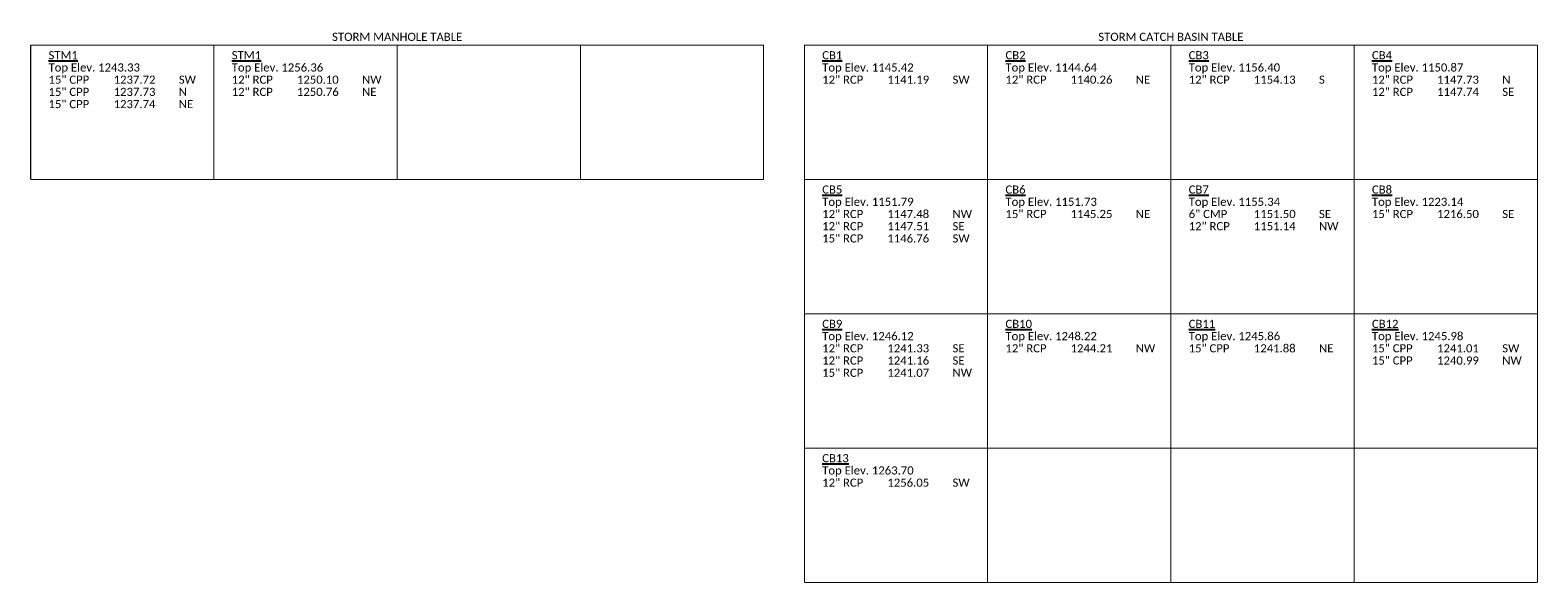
# Model space of a CAD drawing. Header units: feet. Extents: x 2262913 to 2469997, y 259999 to 435293.
# Tile 2 of 147: x 2462993 to 2463364, y 263696 to 263832. Entities that reach past the tile are written whole.
import ezdxf

# ---------------------------------------------------------------- set-up
doc = ezdxf.new("R2010")
doc.units = ezdxf.units.FT
doc.header["$MEASUREMENT"] = 0
doc.layers.add('DR_X_Text', color=7, linetype='Continuous')
doc.styles.add('Simplex Normal (0.14)', font='calibri.ttf', dxfattribs={"height": 0.14})

msp = doc.modelspace()

# ---------------------------------------------------------------- linework, layer by layer
at = {"layer": 'DR_X_Text', "const_width": 0.25, "flags": 128}
for points in [[(2462993.49, 263828.43), (2463173.49, 263828.43)], [(2462993.49, 263828.43), (2462993.49, 263795.43)], [(2463038.49, 263828.43), (2463038.49, 263795.43)], [(2463083.49, 263828.43), (2463083.49, 263795.43)], [(2463128.49, 263828.43), (2463128.49, 263795.43)], [(2463173.49, 263828.43), (2463173.49, 263795.43)], [(2463183.49, 263828.43), (2463363.49, 263828.43)], [(2463183.49, 263828.43), (2463183.49, 263696.43)], [(2463228.49, 263828.43), (2463228.49, 263696.43)], [(2463273.49, 263828.43), (2463273.49, 263696.43)], [(2463318.49, 263828.43), (2463318.49, 263696.43)], [(2463363.49, 263828.43), (2463363.49, 263696.43)], [(2462993.49, 263795.43), (2463173.49, 263795.43)], [(2463183.49, 263795.43), (2463363.49, 263795.43)], [(2463183.49, 263762.43), (2463363.49, 263762.43)], [(2463183.49, 263729.43), (2463363.49, 263729.43)], [(2463183.49, 263696.43), (2463363.49, 263696.43)]]:
    msp.add_lwpolyline(points, dxfattribs=at)

# ---------------------------------------------------------------- texts
at = {"layer": 'DR_X_Text', "char_height": 2, "width": 71.006, "attachment_point": 8, "style": 'Simplex Normal (0.14)'}
for s, insert in [('STORM MANHOLE TABLE', (2463083.49, 263829.43)), ('STORM CATCH BASIN TABLE', (2463273.49, 263829.43))]:
    msp.add_mtext(s, dxfattribs=dict(at, insert=insert))
at = {"layer": 'DR_X_Text', "char_height": 2, "width": 38.4472, "attachment_point": 1, "line_spacing_factor": 0.9, "style": 'Simplex Normal (0.14)'}
for s, insert in [('\\pxql;{\\LSTM1\\P\\pq*;}Top Elev. 1243.33\\P\\pql;15" CPP ^I1237.72 ^ISW\\P15" CPP ^I1237.73 ^IN\\P15" CPP ^I1237.74 ^INE', (2462997.87, 263826.93)), ('\\pxql;{\\LSTM1\\P\\pq*;}Top Elev. 1256.36\\P\\pql;12" RCP ^I1250.10 ^INW\\P12" RCP ^I1250.76 ^INE', (2463042.87, 263826.93)), ('{\\LCB1\\P\\pxql;}Top Elev. 1145.42\\P12" RCP ^I1141.19 ^ISW', (2463187.87, 263826.93)), ('{\\LCB2\\P\\pxql;}Top Elev. 1144.64\\P12" RCP ^I1140.26 ^INE', (2463232.87, 263826.93)), ('{\\LCB3\\P\\pxql;}Top Elev. 1156.40\\P12" RCP ^I1154.13 ^IS', (2463277.87, 263826.93)), ('{\\LCB4\\P\\pxql;}Top Elev. 1150.87\\P12" RCP ^I1147.73 ^IN\\P12" RCP ^I1147.74 ^ISE', (2463322.87, 263826.93)), ('{\\LCB5\\P\\pxql;}Top Elev. 1151.79\\P12" RCP ^I1147.48 ^INW\\P12" RCP ^I1147.51 ^ISE\\P15" RCP ^I1146.76 ^ISW', (2463187.87, 263793.93)), ('{\\LCB6\\P\\pxql;}Top Elev. 1151.73\\P15" RCP ^I1145.25 ^INE', (2463232.87, 263793.93)), ('{\\LCB7\\P\\pxql;}Top Elev. 1155.34\\P6" CMP ^I1151.50 ^ISE\\P12" RCP ^I1151.14 ^INW', (2463277.87, 263793.93)), ('{\\LCB8\\P\\pxql;}Top Elev. 1223.14\\P15" RCP ^I1216.50 ^ISE', (2463322.87, 263793.93)), ('{\\LCB9\\P\\pxql;}Top Elev. 1246.12\\P12" RCP ^I1241.33 ^ISE\\P12" RCP ^I1241.16 ^ISE^J15" RCP ^I1241.07 ^INW', (2463187.87, 263760.93)), ('{\\LCB10\\P\\pxql;}Top Elev. 1248.22\\P12" RCP ^I1244.21 ^INW', (2463232.87, 263760.93)), ('{\\LCB11\\P\\pxql;}Top Elev. 1245.86\\P15" CPP ^I1241.88 ^INE', (2463277.87, 263760.93)), ('{\\LCB12\\P\\pxql;}Top Elev. 1245.98\\P15" CPP ^I1241.01 ^ISW\\P15" CPP ^I1240.99 ^INW', (2463322.87, 263760.93)), ('{\\LCB13\\P\\pxql;}Top Elev. 1263.70\\P12" RCP ^I1256.05 ^ISW', (2463187.87, 263727.93))]:
    msp.add_mtext(s, dxfattribs=dict(at, insert=insert))

doc.saveas('drawing.dxf')
